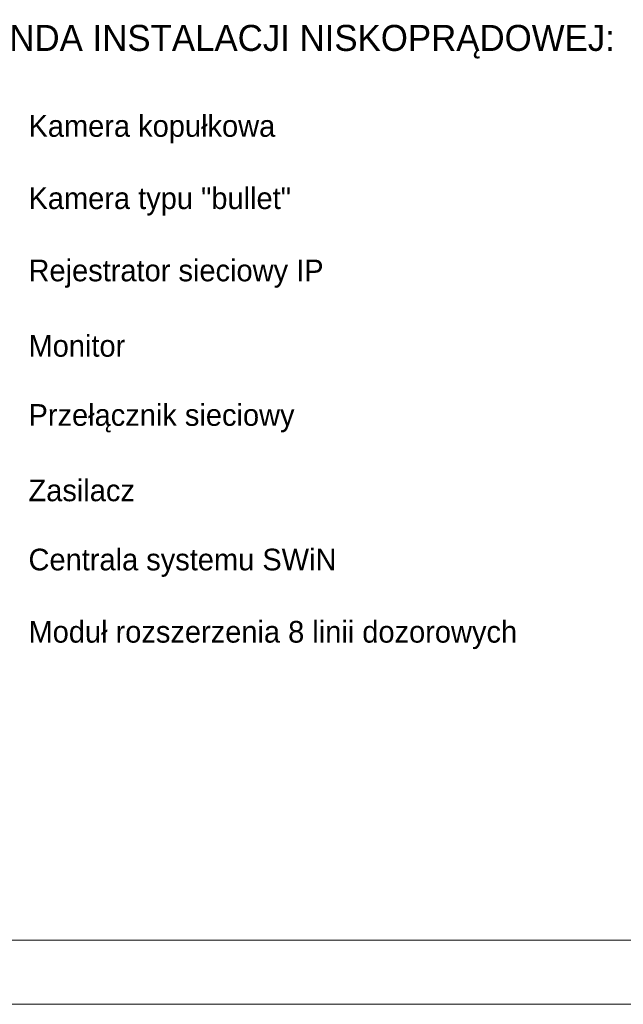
# Model space of a CAD drawing. Header units: centimetres. Extents: x 74448 to 96987, y -37016 to -10817.
# Tile 100 of 174: x 79100 to 79664, y -32452 to -31533. Entities that reach past the tile are written whole.
import ezdxf
from ezdxf.enums import TextEntityAlignment as Align

# ---------------------------------------------------------------- set-up
doc = ezdxf.new("R2010")
doc.units = ezdxf.units.CM
doc.header["$LTSCALE"] = 0.02
for name, color, linetype, lineweight in [('_pk_tabelka', 7, 'Continuous', 15), ('CCTV', 7, 'Continuous', 25), ('SSWiN', 7, 'Continuous', 25)]:
    doc.layers.add(name, color=color, linetype=linetype, lineweight=lineweight)
doc.styles.add('Tomasz_W legenda', font='TCM_____.TTF')

msp = doc.modelspace()

# ---------------------------------------------------------------- linework, layer by layer
at = {"layer": '_pk_tabelka', "color": 7, "ltscale": 3}
for p, q in [((82805.68, -32392.23), (74705.68, -32392.23)), ((82865.68, -32452.23), (74455.68, -32452.23))]:
    msp.add_line(p, q, dxfattribs=at)

# ---------------------------------------------------------------- texts
at = {"layer": 'CCTV', "style": 'Tomasz_W legenda'}
msp.add_text('LEGENDA INSTALACJI NISKOPRĄDOWEJ:', height=24.3, dxfattribs=at).set_placement((79329.78, -31549.57), align=Align.MIDDLE_CENTER)
at = {"layer": 'CCTV', "ltscale": 0.5, "char_height": 20.25, "width": 630.8743, "attachment_point": 4, "line_spacing_factor": 0.825, "style": 'Tomasz_W legenda'}
for s, insert in [('Kamera kopułkowa ', (79108.42, -31634.84)), ('Kamera typu "bullet" ', (79108.42, -31702.34)), ('Rejestrator sieciowy IP ', (79108.42, -31769.84)), ('Monitor ', (79108.42, -31837.34)), ('Przełącznik sieciowy ', (79108.42, -31904.84)), ('Zasilacz ', (79108.42, -31972.34))]:
    msp.add_mtext(s, dxfattribs=dict(at, insert=insert))
at = {"layer": 'SSWiN', "ltscale": 0.5, "char_height": 20.25, "width": 630.8743, "attachment_point": 4, "line_spacing_factor": 0.825, "style": 'Tomasz_W legenda'}
for s, insert in [('Centrala systemu SWiN ', (79108.42, -32039.84)), ('Moduł rozszerzenia 8 linii dozorowych ', (79108.42, -32107.34))]:
    msp.add_mtext(s, dxfattribs=dict(at, insert=insert))

doc.saveas('drawing.dxf')
